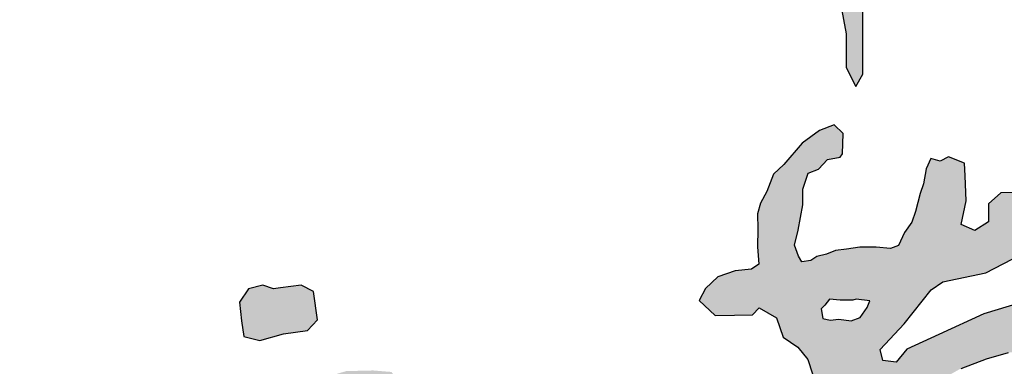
# Model space of a CAD drawing. Extents: x 687841 to 771941, y 252015 to 732780.
# Tile 93 of 98: x 696161 to 696837, y 728737 to 728975. Entities that reach past the tile are written whole.
import ezdxf

# ---------------------------------------------------------------- set-up
doc = ezdxf.new("R2010")
doc.units = 0
doc.header["$LTSCALE"] = 1000
doc.header["$MEASUREMENT"] = 0
doc.layers.get('0').update_dxf_attribs({"linetype": 'CONTINUOUS'})

# ---------------------------------------------------------------- blocks, each defined once
blk = doc.blocks.new('崔庆荣')
h = blk.add_hatch(color=3)
h.paths.add_polyline_path([(2828.944736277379, -1198.028173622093), (2764.300217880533, -1195.495010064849), (2714.23249400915, -1195.495010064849), (2725.006681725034, -1225.8921944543), (2713.598658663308, -1240.457447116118), (2731.344224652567, -1266.421741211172), (2750.906393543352, -1359.572658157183), (2781.315900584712, -1437.562633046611), (2801.588702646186, -1498.334042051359), (2819.834568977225, -1541.886787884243), (2859.366806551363, -1559.105353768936), (2862.407716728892, -1493.269757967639), (2857.339465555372, -1429.459778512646), (2854.298555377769, -1348.431233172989), (2846.189394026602, -1277.531353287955), (2837.066460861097, -1238.029937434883)], flags=16)
h.paths.add_polyline_path([(2696.509622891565, -187.3086589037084), (2671.744654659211, -187.7046177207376), (2650.347645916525, -185.526941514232), (2641.234033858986, -197.4049277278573), (2633.903590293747, -204.3337205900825), (2637.271549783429, -223.5363611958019), (2652.130611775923, -226.9018165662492), (2668.574667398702, -224.526160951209), (2692.943488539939, -228.0895957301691), (2710.972537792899, -221.3587822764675), (2724.642753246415, -201.9581622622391), (2729.595706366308, -188.4964380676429), (2702.651422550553, -185.7249209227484)], flags=16)
h.paths.add_polyline_path([(2675.852021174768, 100.3776031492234), (2677.664166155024, 140.215438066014), (2659.541905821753, 157.1163613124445), (2630.546370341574, 146.2515237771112), (2596.718042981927, 120.9001389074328), (2561.077570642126, 79.25149773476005), (2540.53891436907, 59.93610128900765), (2527.24924328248, 26.13435208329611), (2515.167668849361, 3.197343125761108), (2509.060114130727, -17.60508784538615), (2509.664162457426, -47.78532182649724), (2509.060114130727, -82.7943076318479), (2511.476307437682, -116.596154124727), (2497.58258802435, -126.8574220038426), (2464.962559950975, -129.8754648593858), (2431.134232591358, -141.9475389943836), (2406.971286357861, -164.2808810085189), (2394.285663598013, -187.8214596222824), (2425.697595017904, -217.3980266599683), (2463.754463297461, -216.7944570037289), (2499.394935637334, -216.1907900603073), (2512.080558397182, -202.3079096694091), (2546.51273145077, -222.2268757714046), (2559.401189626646, -260.2265667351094), (2588.322966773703, -279.9996020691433), (2608.11147648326, -304.3356979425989), (2617.24454128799, -332.4742631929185), (2639.31651983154, -350.7263107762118), (2647.139361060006, -358.4357359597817), (2635.778348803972, -374.4127228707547), (2616.001997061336, -381.9806924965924), (2583.474369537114, -396.9308132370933), (2560.812121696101, -439.9552896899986), (2559.301291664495, -469.393125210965), (2563.078366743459, -485.2443197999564), (2603.87037233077, -475.4316431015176), (2646.173005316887, -453.5420279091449), (2683.943350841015, -428.6331051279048), (2753.440721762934, -405.9885414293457), (2816.139560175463, -376.5508031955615), (2858.442395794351, -350.1321779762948), (2909.054593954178, -321.4491936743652), (2958.911377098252, -302.5787887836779), (3001.969627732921, -290.501753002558), (3051.826410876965, -286.7275941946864), (3090.352171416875, -282.9535326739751), (3104.704854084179, -292.7662093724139), (3057.869731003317, -335.0358346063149), (3014.811480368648, -369.7574340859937), (2983.084454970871, -378.8151622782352), (2954.379089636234, -396.9308132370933), (2924.918106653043, -411.2723053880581), (2888.658591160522, -423.3493411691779), (2862.219470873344, -450.5227203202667), (2844.845128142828, -470.1479764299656), (2828.22599779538, -485.2443197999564), (2784.412534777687, -482.9798634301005), (2754.951551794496, -489.0183813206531), (2739.053996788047, -512.6051713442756), (2714.137053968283, -541.2109096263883), (2684.978804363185, -542.8000956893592), (2656.880729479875, -554.9840500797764), (2630.903409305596, -552.8650380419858), (2615.529052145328, -553.9245927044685), (2602.805537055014, -577.7626755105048), (2573.64728744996, -580.9410476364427), (2550.320606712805, -585.7087031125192), (2534.946249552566, -605.838587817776), (2521.162357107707, -621.7306430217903), (2493.064484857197, -625.9685698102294), (2461.255393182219, -627.0280271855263), (2430.506678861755, -621.2009143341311), (2407.710288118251, -593.1250020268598), (2394.66751769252, -577.0615960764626), (2389.685291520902, -545.9784678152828), (2391.805843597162, -523.1999396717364), (2429.976591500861, -498.8320308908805), (2436.868537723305, -473.9344907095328), (2411.951594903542, -455.9235207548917), (2388.094826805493, -459.1018928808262), (2353.635095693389, -472.3453046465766), (2320.235539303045, -495.1239300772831), (2303.27071742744, -526.9080404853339), (2300.620077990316, -560.2813369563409), (2308.042111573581, -603.1899443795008), (2327.323026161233, -645.7930700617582), (2352.316158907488, -675.5236427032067), (2377.309494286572, -700.4972614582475), (2407.658211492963, -714.173309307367), (2450.503900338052, -714.173309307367), (2486.803537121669, -712.9841681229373), (2508.226280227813, -693.361927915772), (2504.655687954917, -671.9559272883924), (2554.642156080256, -671.9559272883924), (2568.923917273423, -653.5230228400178), (2605.818686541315, -660.0637371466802), (2643.308588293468, -645.7930700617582), (2700.43583569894, -621.4139732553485), (2730.78475553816, -609.521783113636), (2750.422303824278, -633.9008799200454), (2757.56328573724, -679.6858800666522), (2761.13367537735, -718.3356439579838), (2733.2327621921, -739.1119046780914), (2677.078557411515, -761.9363523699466), (2616.165724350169, -780.0056946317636), (2503.857720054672, -806.6342655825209), (2402.018941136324, -842.7730473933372), (2351.575536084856, -874.1566264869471), (2311.601356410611, -891.2749865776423), (2266.868548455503, -895.0791098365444), (2224.039272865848, -897.9321536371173), (2185.968625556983, -906.4912850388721), (2166.933301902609, -926.4626889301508), (2130.766389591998, -932.1688738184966), (2102.213404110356, -950.2382160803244), (2103.165170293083, -987.3279800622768), (2138.380519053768, -1026.31980567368), (2202.148650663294, -1032.976875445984), (2262.109717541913, -1014.907533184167), (2268.772080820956, -992.0830854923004), (2361.093197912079, -968.3075583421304), (2434.378991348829, -937.874961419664), (2502.905953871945, -917.903557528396), (2584.757642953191, -900.7851974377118), (2643.766943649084, -864.6464156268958), (2711.342139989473, -838.0179419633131), (2761.785545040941, -830.4097927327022), (2796.049127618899, -860.842389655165), (2808.735560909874, -933.0461123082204), (2816.213926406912, -993.8930161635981), (2818.350486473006, -1049.402550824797), (2823.69208927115, -1096.372022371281), (2823.69208927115, -1117.721888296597), (2783.095826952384, -1120.924290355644), (2761.729415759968, -1136.936689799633), (2731.81615640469, -1136.936689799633), (2684.810011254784, -1139.071656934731), (2665.580160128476, -1152.94899195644), (2677.331645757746, -1193.513659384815), (2683.553485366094, -1259.967223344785), (2695.51429066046, -1350.45626579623), (2720.725861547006, -1438.951018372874), (2765.449348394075, -1535.860917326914), (2784.805642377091, -1603.975659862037), (2829.409373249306, -1636.771556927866), (2878.220976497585, -1654.430931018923), (2904.309947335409, -1646.021719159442), (2925.349511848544, -1619.953133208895), (2936.290061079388, -1550.997537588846), (2938.92631358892, -1420.367416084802), (2935.213270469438, -1316.168664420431), (2933.461052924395, -1266.996361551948), (2918.097892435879, -1228.427303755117), (2934.469202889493, -1204.633097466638), (2967.211823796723, -1214.299454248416), (3040.883024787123, -1240.32445554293), (3116.786428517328, -1264.11875911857), (3200.809327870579, -1298.802319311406), (3296.024851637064, -1329.723200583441), (3420.995378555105, -1376.104473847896), (3509.069717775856, -1396.322014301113), (3603.095179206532, -1382.050860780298), (3676.887149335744, -1361.833320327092), (3722.114583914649, -1340.426541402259), (3717.353929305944, -1301.180893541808), (3661.414717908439, -1297.613080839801), (3568.579521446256, -1297.613080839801), (3486.456101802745, -1288.098978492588), (3449.559914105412, -1263.124386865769), (3417.424786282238, -1279.77411461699), (3326.969917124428, -1233.39274406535), (3229.373863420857, -1194.146998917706), (3163.913140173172, -1170.361743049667), (3088.930905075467, -1156.09058952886), (3017.519262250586, -1129.92675943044), (2971.101562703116, -1118.03408285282), (2946.107619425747, -1134.683810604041), (2924.684065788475, -1112.087793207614), (2910.401696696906, -1072.84204805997), (2901.453432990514, -923.6399987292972), (2884.484963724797, -893.2536132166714), (2880.791981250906, -838.6407744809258), (2880.791981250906, -799.5261724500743), (2926.584558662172, -785.5039768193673), (3017.430914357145, -757.4595855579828), (3077.256622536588, -727.2011326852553), (3120.094611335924, -719.8210246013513), (3195.43064327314, -702.8467468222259), (3213.15675651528, -675.5403760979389), (3216.111142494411, -623.1415989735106), (3196.907836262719, -605.4293979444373), (3162.194206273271, -601.0012747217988), (3131.912155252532, -598.7872131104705), (3106.061480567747, -623.1415989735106), (3074.302236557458, -642.3299383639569), (3027.032466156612, -649.7100464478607), (2986.410266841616, -664.4702626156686), (2952.435233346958, -687.3486074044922), (2910.335638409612, -689.5625717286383), (2894.086718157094, -692.514653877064), (2872.667622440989, -705.7988289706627), (2849.771333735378, -699.1567414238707), (2846.943795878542, -629.9912973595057), (2849.735670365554, -571.4109901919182), (2857.180196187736, -523.0589705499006), (2926.042718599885, -493.3038815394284), (3022.822364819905, -445.8816354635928), (3093.546069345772, -395.6699714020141), (3164.269571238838, -384.511813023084), (3207.075949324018, -354.7567240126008), (3248.951837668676, -312.9136057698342), (3285.244179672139, -293.3868042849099), (3292.688908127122, -260.8422000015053), (3327.667581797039, -235.2262912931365), (3327.667581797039, -175.7340141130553), (3284.841345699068, -161.1218690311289), (3220.079908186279, -164.25305687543), (3168.897501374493, -179.908898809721), (3103.091491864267, -183.0400866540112), (3024.750821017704, -192.4336501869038), (2953.722154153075, -214.3517705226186), (2864.936168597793, -255.057017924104), (2802.149931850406, -283.8422961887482), (2781.373043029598, -309.330713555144), (2755.259553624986, -306.1995257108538), (2750.036693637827, -284.2813080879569), (2797.041015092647, -234.1825944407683), (2850.312565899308, -167.3842447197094), (2873.292541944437, -151.7284027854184), (2957.90023951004, -133.9850698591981), (3009.082848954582, -106.8482706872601), (3052.953454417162, -81.79886522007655), (3072.799714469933, -30.65645472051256), (3068.621629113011, 6.917604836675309), (3042.5081397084, 24.66093776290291), (2987.147444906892, 23.61724091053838), (2963.123099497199, 1.699023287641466), (2963.123099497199, -33.78764256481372), (2935.96503809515, -50.48718135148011), (2908.8069766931, -39.00622411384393), (2919.252291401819, 7.961301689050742), (2916.900940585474, 56.94374224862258), (2915.707326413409, 81.80865599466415), (2883.974734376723, 93.95664935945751), (2868.026115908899, 85.73160212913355), (2849.505276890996, 90.87225664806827), (2840.244756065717, 70.30954128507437), (2835.099909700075, 41.0076159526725), (2828.411812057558, 21.98699965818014), (2819.151493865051, -12.96964564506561), (2812.463193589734, -34.04652374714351), (2797.543544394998, -54.60923911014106), (2785.710803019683, -79.79864082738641), (2770.276669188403, -85.96742625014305), (2741.980824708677, -83.39709899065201), (2710.083587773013, -83.39709899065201), (2683.845479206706, -86.99555715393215), (2662.237732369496, -90.07994986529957), (2644.745659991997, -97.27696347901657), (2625.710336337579, -101.9035525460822), (2613.877392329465, -109.6146316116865), (2595.871037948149, -112.1849588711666), (2589.697424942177, -100.8754216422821), (2581.980358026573, -79.28457537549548), (2589.182940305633, -49.98265004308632), (2597.928773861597, -0.1179120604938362), (2598.443258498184, 30.72620962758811), (2608.732748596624, 62.08439676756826), (2628.797041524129, 69.79537854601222), (2646.803598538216, 88.81599484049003), (2671.498253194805, 93.4425839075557)])
h.paths.add_polyline_path([(1761.739062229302, -1042.620856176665), (1699.441436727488, -1049.429402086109), (1675.106252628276, -1067.909588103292), (1706.255166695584, -1101.952025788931), (1745.681832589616, -1135.061187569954), (1804.063984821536, -1166.174016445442), (1858.553966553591, -1208.954107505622), (1914.607868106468, -1239.515901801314), (1979.348637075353, -1278.081220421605), (2042.844430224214, -1290.521623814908), (2131.240752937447, -1319.134658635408), (2232.087036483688, -1360.188096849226), (2316.748026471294, -1381.336772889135), (2400.164040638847, -1381.336772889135), (2483.5802574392, -1377.604642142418), (2510.970536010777, -1336.551301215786), (2503.500478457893, -1302.962124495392), (2444.984791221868, -1312.914408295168), (2435.024579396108, -1270.616958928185), (2468.639939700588, -1207.170833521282), (2493.540266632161, -1141.236588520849), (2532.135935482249, -1075.302246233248), (2565.751295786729, -1011.856120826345), (2589.406646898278, -989.4633363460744), (2616.796925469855, -1016.832262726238), (2632.982219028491, -1061.617831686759), (2651.657464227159, -1085.254627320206), (2655.392391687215, -1011.856120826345), (2639.207300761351, -963.3384211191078), (2599.36665609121, -935.9694947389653), (2568.241247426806, -932.2373639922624), (2522.168023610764, -969.9155208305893), (2481.0828083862, -1029.350593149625), (2451.648572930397, -1080.820083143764), (2423.388189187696, -1142.946897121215), (2406.831469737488, -1181.549087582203), (2386.595344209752, -1222.602136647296), (2370.651791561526, -1252.013315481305), (2362.680217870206, -1287.551738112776), (2355.934775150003, -1307.159190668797), (2327.72707593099, -1306.546476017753), (2287.868194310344, -1291.840935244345), (2246.782979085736, -1264.880615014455), (2118.323115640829, -1214.813325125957), (2054.969165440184, -1195.513300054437), (1989.297501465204, -1167.721174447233), (1925.171115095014, -1117.540934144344), (1851.000829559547, -1092.064729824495), (1793.055350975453, -1051.920634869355)])
h.paths.add_polyline_path([(1463.45752636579, -599.5668725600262), (1429.844395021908, -585.5724037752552), (1397.164995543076, -592.7251517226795), (1387.516838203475, -617.9152344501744), (1378.523590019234, -677.2042787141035), (1373.048046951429, -696.6026611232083), (1367.841397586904, -721.5961264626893), (1368.190736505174, -746.0313579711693), (1358.742577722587, -812.6965215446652), (1353.305088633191, -851.0628432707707), (1345.03942159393, -909.384475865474), (1344.068114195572, -979.4541395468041), (1325.060551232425, -1028.694488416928), (1312.133795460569, -1156.750196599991), (1299.36610642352, -1227.62604655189), (1295.110210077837, -1308.424507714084), (1266.737770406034, -1382.135403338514), (1242.621024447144, -1413.320808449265), (1219.922910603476, -1464.351338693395), (1246.876920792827, -1515.381966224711), (1279.505256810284, -1521.052057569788), (1320.645385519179, -1470.021430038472), (1346.180763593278, -1336.774867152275), (1377.390467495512, -1207.780824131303), (1394.414052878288, -1132.652357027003), (1401.507213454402, -1061.776507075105), (1408.600374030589, -999.4057941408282), (1461.089357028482, -969.63796050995), (1571.742256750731, -934.2000355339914), (1618.731121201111, -919.1512852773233), (1619.975546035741, -959.715349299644), (1597.27763482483, -1050.436421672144), (1564.649096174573, -1122.729745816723), (1529.183495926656, -1187.935601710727), (1529.183495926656, -1230.461092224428), (1568.9049925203, -1238.966131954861), (1610.045121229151, -1186.518030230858), (1646.929556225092, -1109.972088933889), (1680.976524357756, -1034.843719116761), (1686.651052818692, -976.7255260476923), (1712.186228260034, -895.927064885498), (1750.489092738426, -827.8862606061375), (1805.815542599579, -759.8454563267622), (1873.909681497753, -724.4074340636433), (1911.282664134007, -680.2893524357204), (1980.569702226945, -624.456435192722), (1971.629543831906, -583.1400297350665), (1891.167105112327, -603.2399499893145), (1834.172987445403, -636.7396225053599), (1827.467868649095, -615.523137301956), (1853.171026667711, -580.9067052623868), (1828.585388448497, -560.8068822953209), (1771.591270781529, -573.09016689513), (1738.065271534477, -633.3897330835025), (1710.126871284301, -692.5726370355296), (1687.776272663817, -732.7722829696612), (1657.60283281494, -783.0219863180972), (1612.901635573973, -818.7549833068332), (1581.610675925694, -835.5049168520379), (1549.202196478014, -856.7214020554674), (1496.678360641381, -877.9378872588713), (1460.917321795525, -883.5211984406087), (1438.566520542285, -845.5547796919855), (1446.389361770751, -770.7387017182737), (1468.739960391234, -684.7560013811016), (1473.210039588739, -637.8562847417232)])
h.paths.add_polyline_path([(1754.111153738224, -325.6116256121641), (1701.11538614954, -326.9032101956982), (1661.691759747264, -338.5272768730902), (1633.255085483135, -352.7345127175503), (1637.132869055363, -366.9417485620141), (1620.975538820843, -374.0453664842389), (1587.368486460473, -374.0453664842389), (1550.530049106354, -382.4405689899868), (1498.049576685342, -403.9100981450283), (1459.761099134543, -432.4612583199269), (1414.615122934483, -461.5833969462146), (1361.468393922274, -482.1401777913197), (1318.036691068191, -506.1232184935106), (1284.891438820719, -524.9669666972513), (1239.173835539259, -530.6771403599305), (1202.476430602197, -554.3402035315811), (1163.044901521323, -570.3288649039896), (1124.756423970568, -584.6044936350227), (1117.898722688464, -609.1584155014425), (1122.47052354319, -633.1414562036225), (1106.469423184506, -638.8516298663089), (1097.325821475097, -654.8402912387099), (1118.470349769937, -680.5363645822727), (1147.043801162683, -683.9624298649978), (1219.048955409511, -654.2693127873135), (1278.481758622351, -620.5789574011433), (1320.580137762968, -605.0421949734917), (1335.739501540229, -579.7963666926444), (1367.068758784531, -570.2029752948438), (1414.568112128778, -546.4718110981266), (1521.11344270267, -499.0582235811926), (1577.989020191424, -469.3510971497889), (1614.182477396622, -471.9342663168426), (1656.839109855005, -453.8516929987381), (1703.373525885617, -424.1445665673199), (1722.762849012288, -412.5201107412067), (1756.371117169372, -428.0194176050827), (1777.053034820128, -434.4775350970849), (1809.368708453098, -403.4788240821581), (1819.709667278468, -366.0219955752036), (1789.979385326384, -328.5651670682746)])
h.paths.add_polyline_path([(1558.537691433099, -165.4472569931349), (1537.341491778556, -158.1439084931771), (1509.567224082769, -165.4472569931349), (1491.294610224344, -191.7392143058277), (1495.67998891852, -228.2558595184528), (1500.065367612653, -258.9298259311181), (1531.494320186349, -266.9635092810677), (1578.272098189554, -253.8175792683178), (1625.050078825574, -247.2445656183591), (1644.784485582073, -226.0648549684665), (1636.744624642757, -170.5596009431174), (1612.624636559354, -158.1439084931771), (1572.424926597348, -163.2562524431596)])
h.paths.add_polyline_path([(234.3075293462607, -343.0622214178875), (188.206747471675, -334.2879880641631), (149.7893954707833, -375.9655235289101), (63.07634328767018, -443.9657590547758), (-8.417365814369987, -556.4983250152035), (-81.2371038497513, -630.4739390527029), (-171.2860995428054, -755.8372245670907), (-287.7101835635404, -904.743423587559), (-334.2796550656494, -979.1965230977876), (-376.1922199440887, -1017.974122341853), (-401.0293254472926, -1066.058407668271), (-383.9538660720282, -1092.427221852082), (-352.9074841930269, -1106.387250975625), (-272.1868913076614, -1080.018436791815), (-216.303403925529, -1048.996279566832), (-168.1815626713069, -1030.383004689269), (-129.3735346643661, -1028.831955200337), (-93.67024616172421, -1028.831955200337), (-45.5482022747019, -1047.44523007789), (-28.47274289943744, -1069.160701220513), (-0.530897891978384, -1111.040496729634), (15.1168108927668, -1168.200021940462), (12.67123583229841, -1223.18527599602), (16.33969973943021, -1281.836213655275), (18.78547743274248, -1328.268173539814), (24.69972047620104, -1370.615725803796), (25.30194510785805, -1413.345227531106), (28.31347353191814, -1445.241899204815), (17.47221436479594, -1465.703922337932), (-12.04023734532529, -1458.482003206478), (0.0056737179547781, -1403.114215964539), (-25.89302493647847, -1392.883204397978), (-43.35956558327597, -1438.621895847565), (-41.55268905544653, -1457.27836623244), (-37.80094307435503, -1518.882358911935), (-3.817196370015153, -1568.605446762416), (38.66253766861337, -1578.307507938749), (79.92870396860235, -1562.541634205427), (115.1262210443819, -1471.584834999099), (117.5535591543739, -1423.074529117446), (149.1099677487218, -1401.244842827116), (225.5734484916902, -1403.670406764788), (271.6942910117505, -1404.883091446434), (320.2426742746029, -1407.308655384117), (385.7828295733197, -1406.095873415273), (434.3310102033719, -1406.095873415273), (462.2463103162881, -1407.308655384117), (522.9315867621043, -1409.734122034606), (589.6855124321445, -1420.648965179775), (701.9568401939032, -1434.075179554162), (793.0982292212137, -1451.948780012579), (890.2020878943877, -1466.41791294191), (956.6417301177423, -1480.035880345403), (1055.449122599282, -1502.165016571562), (1112.51902492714, -1512.378516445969), (1139.776173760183, -1495.356081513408), (1138.924305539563, -1449.395380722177), (1144.035109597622, -1414.499442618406), (1080.151072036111, -1402.583708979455), (996.6756864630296, -1394.072442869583), (946.4201220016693, -1383.859040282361), (897.0164257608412, -1372.794374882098), (810.1339725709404, -1354.069706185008), (720.696319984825, -1339.600670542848), (616.7781234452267, -1323.429303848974), (531.5992040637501, -1310.66250197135), (463.4562306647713, -1290.235502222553), (414.0525344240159, -1290.235502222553), (392.7576526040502, -1267.255200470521), (397.625905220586, -1211.465770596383), (390.8115673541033, -1159.547300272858), (398.4775708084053, -1125.502430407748), (423.1795202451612, -1094.01086254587), (420.6241182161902, -1064.221528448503), (431.6973919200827, -1045.496859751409), (467.4726150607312, -1035.283359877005), (477.6940205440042, -1014.00529188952), (478.5456861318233, -988.471688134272), (458.9547433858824, -948.4689514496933), (457.251006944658, -920.3818511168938), (467.4726150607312, -885.4858157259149), (482.8048246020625, -860.8032802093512), (470.5465543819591, -833.6673566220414), (440.6570030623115, -824.7074993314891), (417.9410575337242, -826.4995291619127), (394.6271426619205, -819.9289476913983), (380.280133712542, -803.2039196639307), (411.3652184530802, -777.5189370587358), (432.8858331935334, -756.0152601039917), (449.6239089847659, -724.9544798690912), (459.389795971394, -704.360632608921), (472.8097599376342, -668.1548199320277), (458.7186761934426, -642.6766698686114), (430.5367113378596, -621.8918478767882), (372.1594222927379, -622.5623511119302), (337.2672728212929, -620.5509386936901), (330.249896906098, -608.8497232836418), (342.1474807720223, -587.7148620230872), (355.6977376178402, -565.9194208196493), (399.967732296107, -514.8200112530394), (418.3607100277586, -485.7699624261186), (433.1936323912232, -456.1270455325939), (437.3469965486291, -418.7769410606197), (430.227088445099, -385.576913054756), (413.6140370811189, -355.9339961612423), (372.6749200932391, -339.333982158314), (341.2287437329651, -337.5554752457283), (296.7297740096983, -345.8554336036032), (276.556667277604, -367.7911629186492), (268.8436530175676, -395.6554756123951), (287.2364281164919, -418.7769410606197), (340.6354349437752, -435.3769550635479), (370.8949937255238, -435.9698231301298), (378.608007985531, -471.5413234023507), (344.1954903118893, -498.2198999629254), (322.2424572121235, -548.6129073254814), (304.4427882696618, -587.7415187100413), (291.9831010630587, -608.4915118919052), (289.6098659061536, -627.4629981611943), (275.9633584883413, -638.7272968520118), (255.7904543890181, -637.541560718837), (233.8376239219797, -649.9915955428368), (214.2489101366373, -669.7889526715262), (216.0288365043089, -695.8746611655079), (237.9818696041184, -714.846147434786), (245.6948838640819, -734.4104044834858), (277.7343690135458, -737.3747448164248), (304.4338724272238, -731.4461614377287), (351.3062799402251, -720.1818627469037), (383.3455624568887, -721.3675988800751), (390.4654705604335, -731.4461614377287), (382.7522536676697, -747.4533073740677), (353.0862063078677, -778.2819604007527), (284.4054455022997, -809.7789763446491), (248.3451180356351, -837.277294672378), (221.7742864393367, -856.2415816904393), (198.0504454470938, -886.5844798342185), (207.5399413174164, -917.8755388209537), (227.468065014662, -931.1505689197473), (259.7326751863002, -934.9434068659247), (321.414904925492, -934.9434068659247), (352.7303831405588, -936.8399231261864), (346.0876752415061, -979.5095932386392), (313.1144582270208, -1013.053823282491), (259.2911383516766, -1070.570003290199), (208.4578678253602, -1131.073969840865), (168.5218278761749, -1178.607579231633), (171.0852904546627, -1210.520917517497), (187.5311697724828, -1247.122105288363), (225.6561226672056, -1250.856862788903), (295.1780121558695, -1212.761830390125), (314.614346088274, -1204.545247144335), (322.8373870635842, -1238.158551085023), (322.0898747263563, -1277.747622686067), (314.614346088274, -1294.180789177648), (254.0630099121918, -1299.409488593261), (190.5214217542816, -1306.879100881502), (162.8622494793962, -1315.842655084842), (135.9503869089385, -1312.854868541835), (112.0289789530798, -1303.144343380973), (107.5437022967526, -1268.784068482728), (112.7764912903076, -1193.340780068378), (107.5437022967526, -1153.751708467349), (103.0584256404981, -1097.729470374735), (99.49058727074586, -1053.166268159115), (64.93347274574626, -1011.828685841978), (20.08070618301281, -978.9623528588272), (-20.28698635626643, -955.8065450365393), (-105.0083609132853, -942.8000275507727), (-141.6380865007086, -948.7756979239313), (-188.7335927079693, -971.9316030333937), (-236.5766112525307, -980.1481862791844), (-246.2946769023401, -957.7392521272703), (-206.6746993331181, -912.9214811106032), (-162.5694451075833, -851.6705436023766), (-113.9789142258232, -810.5875300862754), (-43.90140564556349, -711.9866826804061), (6.314848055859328, -642.6945707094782), (70.87871860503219, -568.6238098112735), (123.4862417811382, -499.3316978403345), (213.0268318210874, -426.3375168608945), (229.597330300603, -385.6961871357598)])
h.paths.add_polyline_path([(-11.93507093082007, 10.17964393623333), (-28.80972121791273, 23.07369744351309), (-56.60344166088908, 7.204018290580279), (-78.44137933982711, -22.0556844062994), (-108.7165408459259, -42.8845774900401), (-134.3655959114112, -74.01102657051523), (-142.3035325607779, -118.4294337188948), (-137.5408516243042, -156.5022846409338), (-130.3964249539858, -208.0592358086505), (-108.1700402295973, -258.0299195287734), (-75.62397312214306, -291.343676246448), (-8.150498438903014, -309.5869679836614), (70.43616860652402, -316.7256092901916), (148.2291230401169, -298.4823175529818), (195.0636382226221, -271.5140197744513), (242.6920686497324, -243.7526369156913), (287.9389559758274, -191.4024060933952), (326.0416192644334, -141.4317223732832), (387.9572819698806, -53.60902962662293), (413.2259953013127, -8.020646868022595), (439.89854855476, 30.55410860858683), (474.2920187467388, 68.42752081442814), (503.7720492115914, 111.2104332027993), (540.9731992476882, 151.1878752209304), (569.0495924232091, 175.7354734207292), (595.0202257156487, 164.5136892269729), (590.8087059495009, 125.9389337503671), (577.4724293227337, 48.08807952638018), (570.1857544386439, -4.218858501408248), (567.4212353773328, -55.04887987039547), (551.3887269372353, -116.6857556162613), (536.7988132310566, -172.7765851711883), (517.2523977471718, -207.8769196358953), (508.1957255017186, -238.5059393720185), (512.3756345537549, -279.5767919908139), (519.5407297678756, -311.0602850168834), (533.2306006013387, -335.9757260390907), (553.2762513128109, -332.0674082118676), (561.0990925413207, -288.0989542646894), (562.076795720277, -249.0157759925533), (575.2777136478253, -209.4441187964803), (588.967584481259, -180.1317837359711), (599.2349876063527, -149.8423935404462), (607.0576262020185, -135.6747535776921), (625.1476679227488, -120.0415795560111), (631.5686955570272, -91.90496004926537), (630.5907897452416, -56.24162068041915), (641.3471457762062, -28.88349317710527), (651.1255959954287, 4.825735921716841), (651.1255959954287, 29.74117694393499), (652.5922520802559, 55.14519417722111), (660.9040462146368, 71.26704169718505), (673.1155082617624, 108.1766298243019), (674.5821643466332, 163.3815583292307), (678.9825378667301, 206.8615333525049), (679.9602410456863, 231.7769743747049), (676.3653328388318, 264.0788471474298), (648.2492236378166, 283.3212782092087), (610.1194075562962, 287.169861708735), (577.3814472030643, 276.7789100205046), (554.2725967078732, 238.6787214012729), (535.014984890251, 204.4271162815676), (519.9940193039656, 177.1028447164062), (509.209902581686, 159.0149206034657), (458.387371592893, 99.278841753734), (423.8909639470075, 50.65218040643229), (379.5382950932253, 8.180781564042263), (343.8096774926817, -42.29248772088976), (306.8492552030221, -85.99495852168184), (249.5603068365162, -140.1613463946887), (223.6113552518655, -158.8060450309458), (214.3710977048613, -187.1203109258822), (187.8827376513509, -196.9687893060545), (158.314359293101, -209.2793143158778), (126.2819662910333, -214.2035048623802), (93.63336699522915, -218.51225671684), (39.42463956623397, -224.6675192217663), (-4.928029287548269, -219.1277926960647), (-25.87235639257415, -196.9687893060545), (-41.8886542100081, -153.8818544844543), (-56.67274207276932, -107.1018010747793), (-57.28874573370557, -77.55646322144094), (-37.57642595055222, -43.08693482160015), (-7.39204393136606, -15.38820490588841), (0, 0)])
h.paths.add_polyline_path([(304.6701422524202, 331.4864091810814), (266.2949378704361, 350.6589880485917), (222.8030530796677, 326.3736760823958), (220.2446115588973, 267.577683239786), (221.5238323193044, 220.2852182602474), (241.9905539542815, 179.3836453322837), (248.3864551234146, 118.0312372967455), (230.4779723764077, 77.12966436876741), (241.9905539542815, 9.386461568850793), (284.203420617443, 4.273728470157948), (337.9286662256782, 69.46061336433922), (354.5579282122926, 125.7002883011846), (327.6953054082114, 243.2923712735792), (328.9745261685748, 307.201097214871)])
for points in [[(2909.054593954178, -321.4491936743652), (2958.911377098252, -302.5787887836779), (3001.969627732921, -290.501753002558)], [(3024.750821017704, -192.4336501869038), (2953.722154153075, -214.3517705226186), (2864.936168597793, -255.057017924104), (2802.149931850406, -283.8422961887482), (2781.373043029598, -309.330713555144), (2755.259553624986, -306.1995257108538), (2750.036693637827, -284.2813080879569), (2797.041015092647, -234.1825944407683), (2850.312565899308, -167.3842447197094), (2873.292541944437, -151.7284027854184), (2957.90023951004, -133.9850698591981), (3009.082848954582, -106.8482706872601)], [(3042.5081397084, 24.66093776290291), (2987.147444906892, 23.61724091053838), (2963.123099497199, 1.699023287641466), (2963.123099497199, -33.78764256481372), (2935.96503809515, -50.48718135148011), (2908.8069766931, -39.00622411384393), (2919.252291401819, 7.961301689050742), (2916.900940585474, 56.94374224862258), (2915.707326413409, 81.80865599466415), (2883.974734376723, 93.95664935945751), (2868.026115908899, 85.73160212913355), (2849.505276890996, 90.87225664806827), (2840.244756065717, 70.30954128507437), (2835.099909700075, 41.0076159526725), (2828.411812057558, 21.98699965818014), (2819.151493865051, -12.96964564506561), (2812.463193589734, -34.04652374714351), (2797.543544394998, -54.60923911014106), (2785.710803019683, -79.79864082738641), (2770.276669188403, -85.96742625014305), (2741.980824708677, -83.39709899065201), (2710.083587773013, -83.39709899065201), (2683.845479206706, -86.99555715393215), (2662.237732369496, -90.07994986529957), (2644.745659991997, -97.27696347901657), (2625.710336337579, -101.9035525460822), (2613.877392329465, -109.6146316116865), (2595.871037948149, -112.1849588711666), (2589.697424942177, -100.8754216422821), (2581.980358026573, -79.28457537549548), (2589.182940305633, -49.98265004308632), (2597.928773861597, -0.1179120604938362), (2598.443258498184, 30.72620962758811), (2608.732748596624, 62.08439676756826), (2628.797041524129, 69.79537854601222), (2646.803598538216, 88.81599484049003), (2671.498253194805, 93.4425839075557), (2675.852021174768, 100.3776031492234), (2677.664166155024, 140.215438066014), (2659.541905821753, 157.1163613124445), (2630.546370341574, 146.2515237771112), (2596.718042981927, 120.9001389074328), (2561.077570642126, 79.25149773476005), (2540.53891436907, 59.93610128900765), (2527.24924328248, 26.13435208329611), (2515.167668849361, 3.197343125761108), (2509.060114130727, -17.60508784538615), (2509.664162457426, -47.78532182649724), (2509.060114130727, -82.7943076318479), (2511.476307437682, -116.596154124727), (2497.58258802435, -126.8574220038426), (2464.962559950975, -129.8754648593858), (2431.134232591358, -141.9475389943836), (2406.971286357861, -164.2808810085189), (2394.285663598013, -187.8214596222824), (2425.697595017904, -217.3980266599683), (2463.754463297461, -216.7944570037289), (2499.394935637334, -216.1907900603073), (2512.080558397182, -202.3079096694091), (2546.51273145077, -222.2268757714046), (2559.401189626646, -260.2265667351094), (2588.322966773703, -279.9996020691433), (2608.11147648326, -304.3356979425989), (2617.24454128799, -332.4742631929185)]]:
    blk.add_lwpolyline(points)
for points in [[(1558.537691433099, -165.4472569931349), (1537.341491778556, -158.1439084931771), (1509.567224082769, -165.4472569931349), (1491.294610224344, -191.7392143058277), (1495.67998891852, -228.2558595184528), (1500.065367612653, -258.9298259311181), (1531.494320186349, -266.9635092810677), (1578.272098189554, -253.8175792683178), (1625.050078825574, -247.2445656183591), (1644.784485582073, -226.0648549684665), (1636.744624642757, -170.5596009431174), (1612.624636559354, -158.1439084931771), (1572.424926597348, -163.2562524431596)], [(2696.509622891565, -187.3086589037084), (2671.744654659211, -187.7046177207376), (2650.347645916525, -185.526941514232), (2641.234033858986, -197.4049277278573), (2633.903590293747, -204.3337205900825), (2637.271549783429, -223.5363611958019), (2652.130611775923, -226.9018165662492), (2668.574667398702, -224.526160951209), (2692.943488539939, -228.0895957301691), (2710.972537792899, -221.3587822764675), (2724.642753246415, -201.9581622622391), (2729.595706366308, -188.4964380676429), (2702.651422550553, -185.7249209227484)]]:
    blk.add_lwpolyline(points, close=True)
blk = doc.blocks.new('李敬辉')
h = blk.add_hatch(color=3)
h.paths.add_polyline_path([(3996.515418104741, 949.8547423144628), (3919.837361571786, 887.2040602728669), (3809.476684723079, 792.9538422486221), (3729.932400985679, 732.1403451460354), (3679.72012962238, 668.5681476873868), (3669.576898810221, 638.6948370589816), (3706.946696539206, 622.1578117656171), (3817.454301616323, 677.6368172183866), (3907.141816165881, 707.510127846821), (3970.136618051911, 727.7812186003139), (3990.423079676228, 742.7178177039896), (3996.295476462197, 778.459170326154), (4005.99273953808, 824.1076287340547), (4011.865136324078, 887.0548775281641), (4025.745346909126, 937.199391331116), (4016.669824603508, 959.070908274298)], flags=16)
h.paths.add_polyline_path([(4032.029908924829, 1341.098688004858), (3905.536647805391, 1269.765277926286), (3844.168647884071, 1178.408328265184), (3835.401855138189, 1138.361473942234), (3884.24580103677, 1155.881958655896), (3964.399881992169, 1209.69499644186), (4023.263116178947, 1252.244680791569), (4055.82574677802, 1307.309189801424)], flags=16)
h.paths.add_polyline_path([(3256.286730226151, 1743.453381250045), (3239.085076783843, 1695.707533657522), (3257.897749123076, 1665.240977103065), (3275.375898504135, 1637.036219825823), (3275.375898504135, 1590.599689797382), (3284.339872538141, 1520.294819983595), (3276.611267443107, 1463.661475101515), (3258.577855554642, 1420.542940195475), (3246.484582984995, 1391.627491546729), (3212.206675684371, 1376.780794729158), (3163.259068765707, 1376.780794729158), (3103.362829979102, 1398.661867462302), (3077.601038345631, 1426.334985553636), (3069.228382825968, 1468.810022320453), (3038.314187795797, 1468.810022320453), (3013.840271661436, 1452.72099494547), (3013.840271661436, 1416.038003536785), (3040.246339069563, 1372.919468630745), (3083.009439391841, 1316.581341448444), (3111.423826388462, 1294.779525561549), (3148.46393700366, 1294.779525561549), (3188.041038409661, 1305.933942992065), (3207.829701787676, 1305.933942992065), (3215.440674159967, 1290.216354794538), (3199.203978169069, 1250.668987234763), (3128.95448232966, 1162.909061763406), (3065.652528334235, 1116.906139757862), (3031.318195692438, 1079.707135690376), (2990.226741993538, 1019.632357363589), (2990.226741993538, 979.9753792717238), (3002.529502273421, 969.2679479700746), (3034.675911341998, 1019.632357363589), (3096.34520427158, 1076.360360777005), (3141.856448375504, 1114.341140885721), (3172.364111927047, 1137.829385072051), (3187.867969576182, 1149.823362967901), (3209.302138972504, 1171.483865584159), (3205.360766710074, 1144.654355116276), (3186.409278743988, 1107.129554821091), (3176.238780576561, 1077.546627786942), (3105.422304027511, 1013.050216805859), (3024.622820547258, 946.3531636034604), (2961.744524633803, 885.9407848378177), (2916.392828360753, 845.5490227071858), (2879.880262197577, 812.3709826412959), (2856.711348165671, 773.9496244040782), (2851.288975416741, 744.3946902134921), (2868.049384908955, 729.617166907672), (2913.893921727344, 770.9940747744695), (3024.241978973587, 863.8615137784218), (3094.972180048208, 923.3870985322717), (3162.195641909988, 988.1211843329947), (3199.760592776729, 1041.004612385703), (3221.666419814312, 1053.467835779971), (3242.776986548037, 1066.727337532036), (3269.91904719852, 1066.727337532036), (3247.300663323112, 1030.263792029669), (3206.217772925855, 959.6751714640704), (3152.251845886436, 892.8381540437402), (3048.010324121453, 780.3212003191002), (2914.632393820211, 624.9261803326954), (2820.037656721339, 519.2316109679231), (2736.441353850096, 377.1421853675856), (2707.472380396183, 319.8508400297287), (2707.472380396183, 271.6054551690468), (2718.347773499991, 252.813600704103), (2745.398116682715, 249.2491786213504), (2858.105588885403, 362.5780372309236), (2963.060568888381, 494.8127452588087), (3040.665715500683, 600.8559323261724), (3088.007928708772, 652.0849720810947), (3116.167444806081, 687.1752943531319), (3154.265799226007, 721.2723765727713), (3169.925599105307, 721.2723765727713), (3184.202425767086, 706.992766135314), (3175.243860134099, 659.2123547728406), (3160.037915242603, 608.5996072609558), (3147.189131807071, 547.3029244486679), (3102.52858411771, 439.3196871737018), (3102.52858411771, 399.0522627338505), (3135.403099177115, 384.2168425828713), (3182.063628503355, 435.0809635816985), (3275.475052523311, 581.1097354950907), (3338.135209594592, 676.2815813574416), (3378.237827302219, 765.6095557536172), (3378.237827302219, 823.2136564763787), (3364.034915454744, 834.0665606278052), (3343.148121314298, 814.8652686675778), (3312.235729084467, 748.0779413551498), (3274.639454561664, 693.8133081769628), (3249.575346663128, 663.7589996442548), (3233.701464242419, 663.7589996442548), (3233.701464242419, 706.8915871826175), (3217.92876399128, 760.4662923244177), (3202.279780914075, 787.0130638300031), (3172.437801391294, 798.6499924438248), (3152.785700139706, 811.7415371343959), (3178.98850180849, 841.9247926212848), (3250.33274815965, 928.911598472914), (3319.167147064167, 1012.838261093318), (3341.295743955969, 1063.054429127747), (3341.295743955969, 1107.035683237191), (3311.164865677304, 1129.769020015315), (3281.898655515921, 1136.62872816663), (3265.639875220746, 1130.852084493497), (3253.712548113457, 1147.664878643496), (3273.430000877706, 1224.706243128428), (3292.2830108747, 1258.871452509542), (3300.910537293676, 1289.205127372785), (3335.226391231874, 1337.753936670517), (3426.717607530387, 1418.450559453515), (3514.865530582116, 1502.069117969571), (3559.831878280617, 1542.099671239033), (3577.818192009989, 1591.933678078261), (3558.19673836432, 1616.442143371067), (3526.311509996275, 1589.482786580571), (3483.798097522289, 1557.621759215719), (3439.649545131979, 1527.39454709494), (3401.22375709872, 1491.448700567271), (3374.244173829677, 1468.574050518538), (3349.717075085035, 1456.319817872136), (3337.453525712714, 1471.841905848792), (3337.453525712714, 1533.930145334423), (3337.453525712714, 1591.185291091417), (3327.696770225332, 1652.868702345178), (3311.992351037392, 1690.289625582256), (3293.066327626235, 1724.491596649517)])
h.paths.add_polyline_path([(2399.124112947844, 949.9947065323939), (2324.079618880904, 885.5519203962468), (2291.833830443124, 840.4419588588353), (2298.283123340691, 804.1196142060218), (2329.942550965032, 753.1511664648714), (2348.117257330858, 743.7777234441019), (2366.878549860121, 785.3726157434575), (2388.570970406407, 842.1994372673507), (2407.918398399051, 897.8546065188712), (2407.918398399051, 924.2175695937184), (2407.918398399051, 940.0353249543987)], flags=16)
h.paths.add_polyline_path([(2725.67412876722, 1378.992116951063), (2627.52381868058, 1264.198187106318), (2489.221313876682, 1112.62570795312), (2318.261982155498, 957.2734079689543), (2225.509707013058, 889.4683328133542), (2164.861024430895, 831.4172459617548), (2104.230369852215, 784.0029899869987), (1996.79991962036, 688.9801020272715), (2046.421999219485, 668.3485893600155), (2183.72958358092, 745.8025391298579), (2217.685102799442, 769.9677829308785), (2263.688511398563, 715.8439009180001), (2286.840974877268, 695.6006905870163), (2286.840974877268, 668.1276819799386), (2279.123411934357, 640.654785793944), (2241.555080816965, 583.8998013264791), (2112.426125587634, 460.6810373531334), (2008.493558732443, 361.153999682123), (1921.131205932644, 281.1597836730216), (1873.490178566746, 252.013724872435), (1823.904605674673, 185.949377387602), (1871.545633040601, 163.6041181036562), (1991.13461952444, 251.0421820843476), (2139.357033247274, 383.4063991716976), (2206.763738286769, 457.6508401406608), (2250.424633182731, 499.7481421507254), (2296.029172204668, 551.9527718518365), (2320.652946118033, 577.3518367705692), (2342.893868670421, 577.3518367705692), (2377.095244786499, 502.723140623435), (2447.917805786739, 397.0979350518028), (2527.450371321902, 290.3825824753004), (2627.415650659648, 188.7907072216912), (2710.223228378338, 140.1671379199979), (2783.640469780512, 107.7515374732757), (2853.79576930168, 101.2286428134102), (2831.842752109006, 151.6147124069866), (2737.541287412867, 216.0881141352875), (2653.026232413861, 296.2742328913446), (2536.300768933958, 404.1069383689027), (2474.980543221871, 501.9305721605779), (2432.451806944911, 579.2642313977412), (2413.376601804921, 645.4475203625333), (2403.83911190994, 683.5690516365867), (2436.72444377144, 807.2430084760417), (2460.581802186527, 906.2978777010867), (2469.262285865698, 996.3725527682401), (2496.638935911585, 1033.069709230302), (2598.221777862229, 1129.443673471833), (2672.22818559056, 1199.655244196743), (2749.127209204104, 1286.240246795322), (2776.503859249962, 1328.942261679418), (2776.503859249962, 1380.623234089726)])
h.paths.add_polyline_path([(1689.874286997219, 731.2899922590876), (1619.251386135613, 718.7695465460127), (1581.092187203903, 687.4684884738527), (1558.310649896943, 632.2648021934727), (1548.059025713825, 601.5328195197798), (1587.357143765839, 575.9228526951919), (1663.106082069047, 612.3459266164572), (1728.603170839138, 668.6878761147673), (1745.119751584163, 726.1679764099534), (1710.377760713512, 741.534023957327)], flags=16)
h.paths.add_polyline_path([(1183.492006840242, 736.0726089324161), (1135.321406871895, 680.4368885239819), (1135.321406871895, 637.9287999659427), (1187.871008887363, 631.0524534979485), (1265.444381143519, 671.0600728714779), (1343.643325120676, 713.5682738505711), (1415.586326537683, 756.7015359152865), (1451.870387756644, 777.3304628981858), (1476.894157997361, 766.0782391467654), (1476.894157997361, 656.6135171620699), (1466.108904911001, 576.700469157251), (1445.612867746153, 528.9126380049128), (1445.612867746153, 488.572139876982), (1491.573685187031, 468.7122853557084), (1546.399998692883, 468.7122853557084), (1627.277678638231, 509.4725637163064), (1666.32205254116, 542.217220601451), (1715.824696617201, 568.6917053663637), (1799.968600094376, 610.5205458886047), (1823.691424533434, 682.5129682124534), (1823.691424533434, 776.4544780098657), (1789.425147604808, 814.2065936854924), (1723.528738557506, 836.1555687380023), (1652.36071594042, 814.2065936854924), (1588.975382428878, 754.226473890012), (1566.47237777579, 775.8476291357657), (1572.098016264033, 819.5224234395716), (1640.482740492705, 889.1421993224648), (1699.32005942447, 937.5600380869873), (1798.997341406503, 1001.886468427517), (1910.19248946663, 1063.497030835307), (1966.90791238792, 1096.737689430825), (2020.896599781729, 1122.349454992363), (2062.887876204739, 1141.966817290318), (2097.244293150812, 1154.500191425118), (2128.328627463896, 1145.236471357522), (2134.872567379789, 1119.079800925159), (2057.26268841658, 959.4752868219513), (1963.602027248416, 793.8271290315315), (1869.933478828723, 588.9590862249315), (1838.080700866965, 503.2660219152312), (1786.626074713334, 396.7616836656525), (1740.733989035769, 285.180635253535), (1721.140253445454, 227.6262246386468), (1708.657889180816, 227.6262246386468), (1705.388736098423, 264.7481078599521), (1693.500845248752, 298.9002763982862), (1697.364471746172, 321.1733613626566), (1684.28763406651, 345.8222405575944), (1673.474888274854, 360.2560926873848), (1659.458791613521, 385.1543217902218), (1665.685438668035, 400.5263276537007), (1660.008195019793, 414.6172955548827), (1640.595640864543, 405.284324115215), (1640.595640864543, 365.7562929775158), (1657.332839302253, 320.4454350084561), (1666.274052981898, 251.4761273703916), (1666.274052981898, 180.9552967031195), (1666.274052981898, 123.1384953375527), (1666.274052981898, 64.65121477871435), (1644.698814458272, 8.411231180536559), (1644.698814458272, -29.43250765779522), (1644.698814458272, -68.853064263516), (1667.316972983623, -85.14692280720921), (1699.403213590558, -69.37874513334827), (1725.703366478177, -14.71557930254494), (1725.703366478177, 32.06349769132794), (1737.275541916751, 83.0474595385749), (1754.556735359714, 130.2676767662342), (1774.862351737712, 189.8965931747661), (1813.726220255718, 303.5021200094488), (1860.170864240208, 404.1981118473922), (1908.211211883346, 512.7007344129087), (1944.435104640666, 578.6309635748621), (1996.79991962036, 688.9801020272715), (2070.264259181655, 840.4708510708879), (2157.681822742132, 997.994451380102), (2228.243879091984, 1080.907680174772), (2316.446336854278, 1178.183823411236), (2427.769709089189, 1344.311569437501), (2506.371804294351, 1503.742168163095), (2572.071933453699, 1639.363335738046), (2617.341618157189, 1732.811059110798), (2617.341618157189, 1789.920652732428), (2589.362140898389, 1821.183937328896), (2559.721849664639, 1810.488647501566), (2511.144943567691, 1746.316683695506), (2429.485524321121, 1500.876667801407), (2312.816173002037, 1303.115547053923), (2260.44459752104, 1228.805227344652), (2233.130820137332, 1186.955813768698), (2195.347054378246, 1227.440548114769), (2139.353878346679, 1253.823859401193), (2094.286348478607, 1236.083366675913), (1925.694995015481, 1150.45719289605), (1796.810544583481, 1074.057977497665), (1563.674656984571, 938.5519290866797), (1446.220636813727, 861.5309128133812), (1288.392001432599, 792.7621643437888), (1232.417980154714, 768.0053609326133)])
h.paths.add_polyline_path([(1507.571059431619, 1611.519450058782), (1471.802373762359, 1551.269182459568), (1453.918143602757, 1489.48729035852), (1475.873096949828, 1432.023041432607), (1499.378007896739, 1368.198683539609), (1516.057618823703, 1322.90749057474), (1506.485097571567, 1297.615908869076), (1495.754379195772, 1275.149796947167), (1446.189313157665, 1256.257775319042), (1384.871791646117, 1233.280934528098), (1345.99507817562, 1178.441380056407), (1345.99507817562, 1146.784396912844), (1361.835383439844, 1129.934841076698), (1409.867393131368, 1150.35859962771), (1463.009440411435, 1178.441380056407), (1522.794130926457, 1196.312168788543), (1539.656398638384, 1176.398914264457), (1546.810135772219, 1106.447496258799), (1546.810135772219, 1050.79266427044), (1561.62847858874, 1031.900642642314), (1604.550901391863, 1046.707845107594), (1636.742605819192, 1085.513121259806), (1636.742605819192, 1138.104366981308), (1655.797304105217, 1165.83324591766), (1674.192628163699, 1205.149026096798), (1692.233025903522, 1237.834099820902), (1720.042798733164, 1265.622786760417), (1720.042798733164, 1239.892529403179), (1720.042798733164, 1200.782479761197), (1783.902043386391, 1235.775670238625), (1857.031062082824, 1317.083413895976), (1938.4000051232, 1387.069794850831), (2010.499174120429, 1445.734813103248), (2041.398946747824, 1501.312299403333), (2041.398946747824, 1544.539095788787), (1994.019550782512, 1544.539095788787), (1970.877453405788, 1537.53020489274), (1961.976802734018, 1517.251806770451), (1961.976802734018, 1500.886785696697), (1956.280178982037, 1482.387225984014), (1946.311369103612, 1466.733717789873), (1933.494360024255, 1462.820340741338), (1933.494360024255, 1489.146654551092), (1943.46316990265, 1517.251806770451), (1943.46316990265, 1540.376256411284), (1923.871011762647, 1567.552698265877), (1911.765883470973, 1591.388773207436), (1911.765883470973, 1609.888332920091), (1891.472210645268, 1614.513222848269), (1883.639719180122, 1608.821007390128), (1868.368197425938, 1597.266258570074), (1858.873524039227, 1574.795424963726), (1873.10978769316, 1539.779300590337), (1873.10978769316, 1518.307215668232), (1873.10978769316, 1493.006181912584), (1854.091821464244, 1459.176661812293), (1843.223864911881, 1441.290021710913), (1843.223864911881, 1424.680934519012), (1803.503440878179, 1402.03056448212), (1716.115623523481, 1368.089522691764), (1670.884489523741, 1330.801930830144), (1650.530648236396, 1304.248751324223), (1608.691933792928, 1304.248751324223), (1593.991674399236, 1337.581482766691), (1593.991674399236, 1420.390047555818), (1550.660241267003, 1470.996499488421), (1550.660241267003, 1520.699086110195), (1566.034522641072, 1577.631246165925), (1566.034522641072, 1619.200843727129), (1532.572970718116, 1619.200843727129)], flags=17)
h.paths.add_polyline_path([(168.3466233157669, 582.6222484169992), (174.9746187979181, 641.5664081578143), (267.1028996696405, 713.0941942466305), (434.7896980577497, 770.0514241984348), (553.4297355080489, 799.1924240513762), (623.6857664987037, 799.1924240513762), (670.081284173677, 766.0776770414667), (662.7905342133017, 731.6383851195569), (607.7787576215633, 654.1500345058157), (515.7140254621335, 561.9706123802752), (470.6440167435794, 525.5443906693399), (470.6440167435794, 498.3903206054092), (527.6442821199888, 480.5084021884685), (649.5983173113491, 493.0920285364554), (809.3890755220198, 516.2388499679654), (985.6238517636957, 537.9385875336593), (1089.192928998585, 557.1345957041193), (1145.989027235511, 572.9921481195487), (1190.25656444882, 543.7808851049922), (1208.631832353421, 504.5543672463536), (1178.563150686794, 451.1395248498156), (1102.556862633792, 432.7782430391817), (970.589623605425, 406.0708218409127), (837.7870119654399, 406.0708218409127), (676.0104691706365, 394.2933669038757), (617.3928665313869, 394.2933669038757), (617.3928665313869, 362.6638144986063), (653.1658338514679, 285.7908567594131), (662.541973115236, 223.9548901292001), (643.7896945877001, 171.4879820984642), (596.9089982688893, 109.6520154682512), (500.3347863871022, 64.68044425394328), (399.0723921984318, 64.68044425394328), (276.4846726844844, 64.68044425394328), (186.6862859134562, 64.68044425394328), (113.4294937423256, 31.87800294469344), (0, 0), (30.72039399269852, 82.64679088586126), (125.2450472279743, 138.1381626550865), (253.6920932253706, 168.2718404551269), (377.2470151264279, 168.2718404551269), (435.2929047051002, 152.5285078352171), (527.3369046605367, 169.1004960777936), (556.3599621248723, 220.4737720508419), (526.5078418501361, 280.9616977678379), (446.0727493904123, 328.1920328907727), (375.5884388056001, 362.9933206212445), (287.6904289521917, 362.9933206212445), (223.0109101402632, 326.5348340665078), (138.4296022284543, 258.589457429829), (74.57914622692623, 189.8155375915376), (15.70419383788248, 169.1004960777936), (-13.3188636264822, 198.9301873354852), (28.14261484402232, 265.2182527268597), (101.1145645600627, 355.5358697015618), (176.3168036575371, 421.4631759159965), (249.6434543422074, 448.7945339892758), (316.5685863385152, 466.821700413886), (361.9612963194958, 491.2455126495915), (424.2816255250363, 559.4976863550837), (478.9857993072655, 604.8560984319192), (519.722777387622, 656.02982702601), (537.1815466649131, 689.1763891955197), (503.4279410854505, 689.1763891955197), (447.5600596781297, 663.0080269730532), (349.7912672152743, 615.9049524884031), (291.5955198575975, 607.1822025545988), (224.6703878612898, 582.1769486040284), (183.9334097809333, 575.7801903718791)])
h.paths.add_polyline_path([(454.2038296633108, 1235.907652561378), (412.5976764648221, 1217.559074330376), (373.1659258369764, 1178.999550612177), (341.3327533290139, 1152.665817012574), (323.3288622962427, 1137.021977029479), (332.7221281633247, 1129.460761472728), (391.1698168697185, 1138.847020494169), (442.9317672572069, 1147.159600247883), (466.8387559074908, 1162.83430175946), (466.8387559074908, 1193.339756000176), (466.8387559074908, 1220.716419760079), (460.5765035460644, 1231.406313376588)], flags=16)
h.paths.add_polyline_path([(584.8570525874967, 1900.046747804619), (575.7411926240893, 1780.415339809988), (575.7411926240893, 1654.027426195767), (581.8109960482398, 1572.947222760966), (581.8109960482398, 1526.92552643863), (593.3682983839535, 1507.838679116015), (633.2214535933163, 1521.034438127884), (723.3524570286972, 1567.230836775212), (787.9111882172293, 1588.935071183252), (787.9111882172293, 1628.123365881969), (740.8409725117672, 1726.611632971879), (669.0421951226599, 1826.692456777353), (622.5840301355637, 1881.556069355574)], flags=16)
h.paths.add_polyline_path([(550.6811410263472, 2092.742400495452), (509.9966695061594, 2033.609823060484), (509.9966695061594, 1861.755685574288), (521.1927357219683, 1723.200103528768), (521.1927357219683, 1632.011223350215), (521.1927357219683, 1554.473632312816), (516.2323305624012, 1519.188821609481), (503.139267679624, 1492.229689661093), (449.9737839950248, 1471.613915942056), (373.7671597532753, 1446.783701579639), (280.4397912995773, 1421.155747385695), (207.0601833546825, 1394.815943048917), (197.086415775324, 1357.0860867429), (229.1453890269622, 1323.627443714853), (367.3555003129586, 1359.221637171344), (439.3099945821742, 1380.578265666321), (478.4934094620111, 1380.578265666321), (499.6499476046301, 1370.128053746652), (481.2163140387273, 1327.716197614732), (410.9089032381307, 1298.553950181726), (364.9214944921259, 1259.229063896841), (303.171075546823, 1209.664642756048), (255.0750664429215, 1158.070909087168), (215.4664160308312, 1107.183966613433), (185.0524980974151, 1049.936015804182), (185.0524980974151, 1017.424857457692), (251.5384228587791, 1017.424857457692), (369.657000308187, 1047.815754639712), (435.4355512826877, 1057.710494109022), (448.0700268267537, 1043.537571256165), (431.7497259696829, 976.1078700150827), (419.0185752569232, 915.1323741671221), (411.9944143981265, 871.703669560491), (411.9944143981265, 836.1711952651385), (428.6766274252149, 822.1336273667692), (470.8209165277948, 840.9965319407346), (509.8923324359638, 894.5146892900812), (537.9403002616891, 969.0337749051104), (552.2320000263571, 1029.111925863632), (565.0451781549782, 1083.280663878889), (635.5177705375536, 1094.60686068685), (742.3634374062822, 1103.083858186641), (827.3533049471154, 1113.971725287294), (889.6792679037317, 1120.504513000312), (898.396258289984, 1166.669321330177), (891.8584028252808, 1200.204185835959), (839.9929635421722, 1208.043418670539), (741.9276104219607, 1208.043418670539), (639.9972787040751, 1183.29841947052), (590.7506322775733, 1162.208566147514), (561.9979948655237, 1150.899569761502), (543.0334365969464, 1162.208566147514), (543.0334365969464, 1233.489025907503), (551.9782558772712, 1265.654714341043), (562.910662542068, 1301.765145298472), (577.3592059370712, 1349.307224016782), (611.1671208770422, 1410.878439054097), (685.8717870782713, 1450.109678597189), (791.5149861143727, 1489.544175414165), (880.2736077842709, 1536.030845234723), (910.2679239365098, 1580.682466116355), (878.4372302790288, 1632.06248735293), (784.2823764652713, 1783.283875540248), (711.3083985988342, 1895.599932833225), (631.0707127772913, 2001.038294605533), (590.4022411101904, 2061.445726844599)])
h.paths.add_polyline_path([(4308.846747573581, 1042.204819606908), (4267.878560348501, 1083.500671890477), (4228.514640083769, 1099.04018513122), (4220.252856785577, 1083.015012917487), (4247.953560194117, 1024.741894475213), (4267.048145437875, 1004.378168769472), (4249.923344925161, 960.0513323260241), (4210.08416141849, 929.9731905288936), (4146.341197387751, 875.1248672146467), (4101.189837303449, 829.122956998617), (4083.48363367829, 810.5452646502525), (4082.598233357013, 840.6234064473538), (4090.566160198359, 909.6262155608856), (4112.818124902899, 971.0614011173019), (4132.295129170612, 1019.717235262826), (4171.249137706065, 1071.911634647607), (4207.13094909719, 1126.366933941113), (4167.020669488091, 1145.554173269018), (4123.44180200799, 1086.066120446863), (4107.506173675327, 1071.911634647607), (4098.652846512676, 1118.798186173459), (4116.359275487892, 1170.107944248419), (4122.514261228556, 1230.956741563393), (4220.904118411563, 1309.410676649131), (4284.509618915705, 1383.892213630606), (4311.343175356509, 1410.70564788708), (4299.417200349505, 1453.4083372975), (4268.608243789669, 1464.332291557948), (4255.688249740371, 1436.525842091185), (4233.823887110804, 1405.740234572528), (4201.027343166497, 1371.975244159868), (4163.261605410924, 1339.203268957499), (4142.391036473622, 1317.355360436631), (4117.54506741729, 1301.465992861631), (4101.643692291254, 1310.403804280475), (4130.46483611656, 1365.023575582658), (4183.138155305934, 1418.65033167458), (4213.97392852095, 1504.523944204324), (4259.690466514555, 1618.729012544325), (4285.530229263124, 1705.127631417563), (4290.49942307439, 1788.546979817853), (4266.647473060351, 1825.29124070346), (4197.07875970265, 1844.159878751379), (4082.787527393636, 1799.470934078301), (3971.47790151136, 1734.92022372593), (3880.045050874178, 1669.376498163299), (3814.451737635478, 1609.79120112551), (3763.766005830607, 1574.040067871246), (3729.975668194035, 1544.247475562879), (3716.0618804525, 1552.19215935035), (3720.037280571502, 1591.915578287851), (3711.092686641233, 1617.73588491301), (3691.915172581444, 1624.639886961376), (3664.09165339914, 1595.464261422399), (3664.09165339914, 1561.48331015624), (3664.09165339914, 1490.946852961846), (3641.357214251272, 1406.537749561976), (3602.582809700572, 1319.361176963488), (3567.635750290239, 1230.604301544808), (3527.515329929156, 1141.619998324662), (3495.876409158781, 1067.594665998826), (3462.694291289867, 1007.449062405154), (3450.34736240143, 961.9543960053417), (3450.34736240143, 931.6814285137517), (3478.760397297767, 912.6919378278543), (3517.52826669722, 971.5595388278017), (3581.223005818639, 1103.582445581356), (3634.974624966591, 1225.510953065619), (3662.050207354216, 1304.942501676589), (3694.045406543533, 1379.116342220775), (3724.145862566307, 1459.309880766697), (3763.048040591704, 1498.651068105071), (3888.497931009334, 1596.280663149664), (3984.182460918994, 1656.481015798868), (4084.591905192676, 1696.024336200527), (4151.661711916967, 1727.636238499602), (4191.214700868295, 1735.075814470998), (4211.223756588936, 1719.731576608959), (4196.798649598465, 1665.329227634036), (4175.737209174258, 1594.785912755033), (4159.021644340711, 1536.324938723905), (4141.783492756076, 1490.39149293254), (4105.217743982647, 1466.902686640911), (4002.332604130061, 1399.738523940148), (3919.064636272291, 1339.385278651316), (3843.419584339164, 1278.446207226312), (3801.205436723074, 1220.788931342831), (3771.885593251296, 1165.123419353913), (3733.18352606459, 1097.738911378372), (3713.246131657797, 1032.698045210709), (3744.911418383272, 1014.533500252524), (3744.911418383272, 994.7867413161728), (3781.692376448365, 947.8822024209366), (3835.673401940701, 987.7510942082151), (3822.764900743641, 1038.173512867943), (3884.731881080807, 1080.20538582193), (3966.215527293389, 1126.077112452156), (4001.792890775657, 1149.586379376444), (4027.615301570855, 1142.705536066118), (4027.615301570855, 1072.17784771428), (3991.863967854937, 1011.12781670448), (3905.312424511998, 932.8783755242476), (3691.115405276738, 754.7451846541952), (3587.504187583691, 641.9545980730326), (3552.598367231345, 606.263947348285), (3525.81033149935, 555.9727240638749), (3525.81033149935, 503.2479221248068), (3567.210064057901, 465.9350355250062), (3636.209993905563, 474.8576701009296), (3747.421141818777, 538.9385728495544), (3854.573735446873, 600.5858969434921), (3933.314646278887, 654.1218168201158), (3960.102682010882, 654.1218168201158), (3978.872537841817, 637.0293190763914), (3970.741682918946, 581.1269359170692), (3966.852141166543, 512.5802190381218), (3956.398828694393, 415.5219478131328), (3943.816409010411, 288.6258910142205), (3943.816409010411, 132.3412831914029), (3935.493105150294, 15.7636808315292), (3935.493105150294, -184.6980185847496), (3935.493105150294, -325.9623860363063), (3953.33136390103, -425.0752645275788), (3953.33136390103, -512.7958426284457), (3978.413274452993, -561.782644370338), (3996.654684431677, -529.8842932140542), (3996.654684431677, -404.5691013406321), (3996.654684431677, -280.3931844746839), (4002.961556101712, -148.625361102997), (4002.961556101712, -50.3631727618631), (4002.961556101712, 46.63922519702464), (4013.067604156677, 147.7434178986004), (4013.118983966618, 282.2500430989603), (4017.588576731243, 353.2129133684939), (4032.327821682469, 518.2874989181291), (4035.505257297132, 586.5513644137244), (4041.065769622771, 624.652210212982), (4072.840351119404, 648.4651264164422), (4083.167242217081, 698.4724865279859), (4091.905190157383, 729.4293113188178), (4192.021003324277, 815.2594168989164), (4286.68559893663, 888.1750409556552), (4326.985623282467, 954.7306684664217), (4343.547274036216, 1002.014066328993)])
blk.add_lwpolyline([(3935.493105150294, -325.9623860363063), (3953.33136390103, -425.0752645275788), (3953.33136390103, -512.7958426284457), (3978.413274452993, -561.782644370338), (3996.654684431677, -529.8842932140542), (3996.654684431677, -404.5691013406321), (3996.654684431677, -280.3931844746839)])

msp = doc.modelspace()

# ---------------------------------------------------------------- block references
for name, p, xscale, yscale, zscale in [('李敬辉', (695684.9414369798, 729077.6670114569), 0.2640132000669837, 0.2640132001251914, 0.2640132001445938), ('崔庆荣', (695789.5804663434, 728847.9512864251), 0.349999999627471, 0.3499999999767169, 0.35)]:
    msp.add_blockref(name, p, dxfattribs=dict(xscale=xscale, yscale=yscale, zscale=zscale))

doc.saveas('drawing.dxf')
